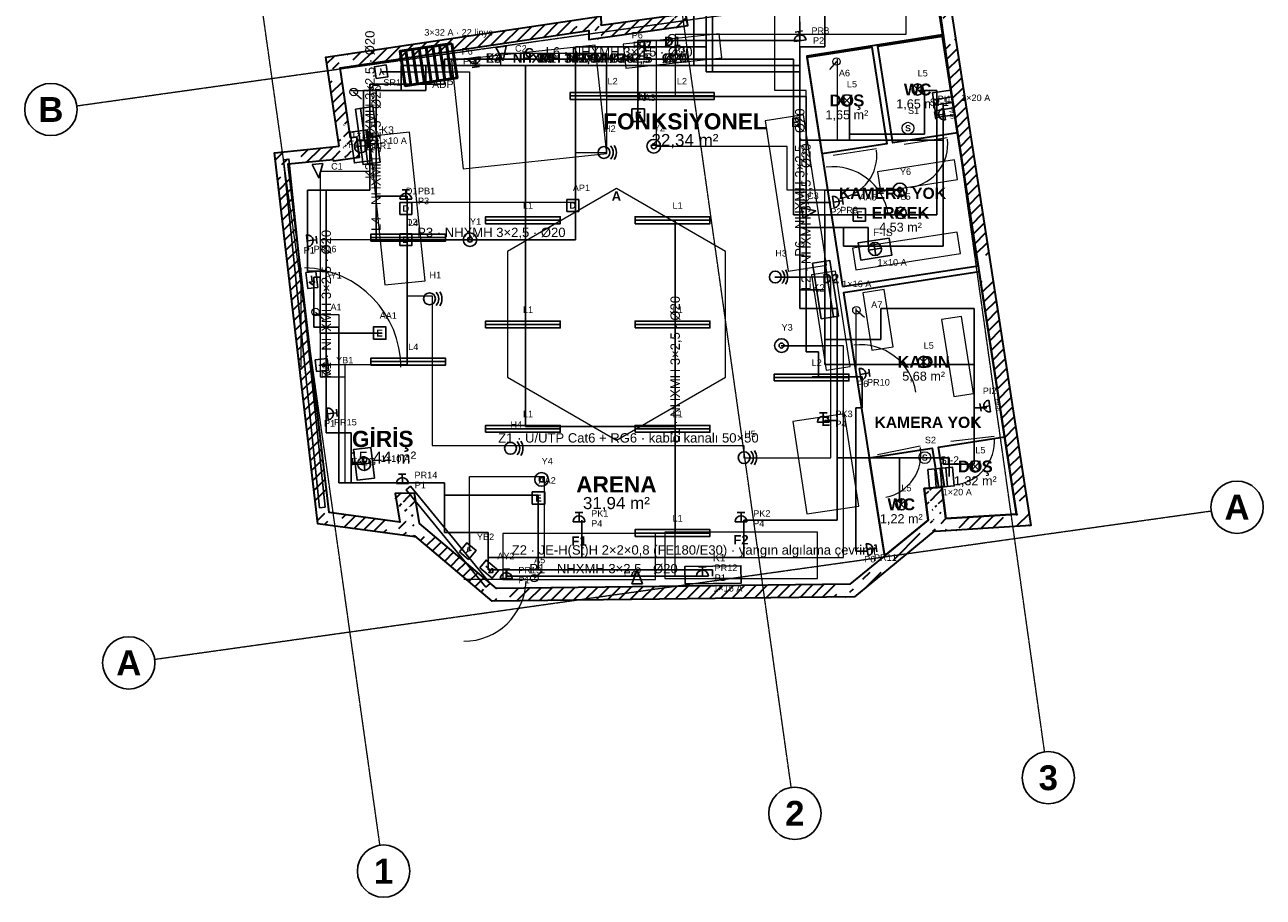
# Model space of a CAD drawing. Header units: millimetres. Extents: x -4681 to 15681, y -5011 to 17012.
# Tile 1 of 2: x -4196 to 15681, y -5011 to 9002. Entities that reach past the tile are written whole.
import ezdxf
from ezdxf.enums import TextEntityAlignment as Align

# ---------------------------------------------------------------- set-up
doc = ezdxf.new("R2010")
doc.units = ezdxf.units.MM
doc.linetypes.add('DASHDOT', pattern=[3.556, 2.54, -0.508, 0, -0.508])
doc.linetypes.add('DASHED', pattern=[1.524, 1.27, -0.254])
for name, color, linetype, lineweight in [('A-CEPHE', 5, 'Continuous', 25), ('A-DUVAR-MEVCUT', 8, 'Continuous', 35), ('A-DUVAR-YENI', 1, 'Continuous', 35), ('A-EKIPMAN', 9, 'Continuous', 18), ('A-KAPI', 8, 'Continuous', 18), ('A-MOBILYA', 9, 'Continuous', 18), ('A-YAZI', 7, 'Continuous', 13), ('E-AYD-ACIL', 3, 'Continuous', 25), ('E-AYD-ANAHTAR', 2, 'Continuous', 18), ('E-AYD-ARMATUR', 2, 'Continuous', 25), ('E-AYD-DOWNLIGHT', 2, 'Continuous', 25), ('E-AYD-LINYE', 2, 'Continuous', 25), ('E-AYD-SORTI', 2, 'DASHED', 18), ('E-KUVVET-CIHAZ', 5, 'Continuous', 25), ('E-KUVVET-LINYE', 5, 'Continuous', 25), ('E-KUVVET-PRIZ', 5, 'Continuous', 25), ('E-PANO', 7, 'Continuous', 50), ('E-YAZI', 7, 'Continuous', 13), ('E-ZAYIF-KAMERA', 6, 'Continuous', 25), ('E-ZAYIF-LINYE', 6, 'DASHED', 13), ('E-ZAYIF-SES', 6, 'Continuous', 25), ('E-ZAYIF-TAVA', 6, 'Continuous', 18), ('E-ZAYIF-VERI', 6, 'Continuous', 25), ('E-ZAYIF-YANGIN', 1, 'Continuous', 25), ('G-AKS-BALON', 8, 'Continuous', 25), ('G-AKS-HAT', 8, 'DASHDOT', 18)]:
    doc.layers.add(name, color=color, linetype=linetype, lineweight=lineweight)
doc.styles.add('GYM', font='arial.ttf')
doc.styles.add('GYM-B', font='arialbd.ttf')

# ---------------------------------------------------------------- blocks, each defined once
blk = doc.blocks.new('E_ARMATUR_LINEER')
blk.add_line((-600, 0), (600, 0))
blk.add_lwpolyline([(-600, -55), (600, -55), (600, 55), (-600, 55)], close=True)
at = {"style": 'GYM'}
blk.add_attdef('LINYE', (0, 185), '', height=105, dxfattribs=at)
blk = doc.blocks.new('E_DOWNLIGHT')
for p, q in [((-64, -64), (64, 64)), ((-64, 64), (64, -64))]:
    blk.add_line(p, q)
blk.add_circle((0, 0), 90)
at = {"style": 'GYM'}
blk.add_attdef('LINYE', (0, 210), '', height=105, dxfattribs=at)
blk = doc.blocks.new('E_ACIL')
blk.add_lwpolyline([(-100, -100), (100, -100), (100, 100), (-100, 100)], close=True)
at = {"style": 'GYM-B'}
blk.add_text('E', height=110, dxfattribs=at).set_placement((0, 0), align=Align.MIDDLE_CENTER)
at = {"style": 'GYM'}
blk.add_attdef('KOD', (0, 230), '', height=105, dxfattribs=at)
blk = doc.blocks.new('E_YONLENDIRME')
for points in [[(-130, -80), (130, -80), (130, 80), (-130, 80)], [(30, 45), (80, 0), (30, -45)]]:
    blk.add_lwpolyline(points, close=True)
blk.add_lwpolyline([(-70, 0), (30, 0)])
at = {"style": 'GYM'}
blk.add_attdef('KOD', (0, 205), '', height=105, dxfattribs=at)
blk = doc.blocks.new('E_ANAHTAR')
blk.add_line((0, 0), (130, 110))
blk.add_circle((0, 0), 60)
at = {"style": 'GYM'}
blk.add_attdef('KOD', (0, 240), '', height=105, dxfattribs=at)
blk = doc.blocks.new('E_SENSOR')
blk.add_circle((0, 0), 95)
at = {"style": 'GYM-B'}
blk.add_text('S', height=100, dxfattribs=at).set_placement((0, 0), align=Align.MIDDLE_CENTER)
at = {"style": 'GYM'}
blk.add_attdef('KOD', (0, 230), '', height=105, dxfattribs=at)
blk = doc.blocks.new('E_PANO')
for p, q in [((-330, -280), (-330, 280)), ((-220, -280), (-220, 280)), ((-110, -280), (-110, 280)), ((0, -280), (0, 280)), ((110, -280), (110, 280)), ((220, -280), (220, 280)), ((330, -280), (330, 280))]:
    blk.add_line(p, q)
blk.add_lwpolyline([(-420, -280), (420, -280), (420, 280), (-420, 280)], close=True)
at = {"style": 'GYM'}
for tag, p, height in [('KOD', (0, 380), 120), ('TANIM', (0, -470), 105)]:
    blk.add_attdef(tag, p, '', height=height, dxfattribs=at)
blk = doc.blocks.new('E_PRIZ')
for p, q in [((-95, 0), (95, 0)), ((-60, 150), (60, 150)), ((0, 0), (0, 150))]:
    blk.add_line(p, q)
blk.add_arc((0, 0), 95, 0, 180)
at = {"style": 'GYM'}
for tag, p in [('KOD', (195, 80)), ('LINYE', (195, -80))]:
    blk.add_attdef(tag, p, '', height=105, dxfattribs=at)
blk = doc.blocks.new('E_PRIZ_IP44')
for p, q in [((-95, 0), (95, 0)), ((-60, 150), (60, 150)), ((0, 0), (0, 150))]:
    blk.add_line(p, q)
blk.add_arc((0, 0), 95, 0, 180)
at = {"style": 'GYM'}
blk.add_text('IP44', height=70, dxfattribs=at).set_placement((0, -120), align=Align.MIDDLE_CENTER)
blk.add_attdef('KOD', (205, 80), '', height=105, dxfattribs=at)
blk = doc.blocks.new('M_KLIMA_IC')
blk.add_line((-450, -60), (450, -60))
blk.add_lwpolyline([(-450, -140), (450, -140), (450, 140), (-450, 140)], close=True)
at = {"style": 'GYM'}
for tag, p, height in [('KOD', (0, 215), 120), ('KAPASITE', (0, -270), 105)]:
    blk.add_attdef(tag, p, '', height=height, dxfattribs=at)
blk = doc.blocks.new('M_ISITICI')
for p, q in [((-90, -150), (-90, 150)), ((0, -150), (0, 150)), ((90, -150), (90, 150))]:
    blk.add_line(p, q)
blk.add_lwpolyline([(-200, -150), (200, -150), (200, 150), (-200, 150)], close=True)
at = {"style": 'GYM'}
for tag, p, height in [('KOD', (0, 225), 120), ('GUC', (0, -285), 105)]:
    blk.add_attdef(tag, p, '', height=height, dxfattribs=at)
blk = doc.blocks.new('M_FAN')
for q in [(-105, 0), (0, 105), (105, 0), (0, -105)]:
    blk.add_line((0, 0), q)
blk.add_lwpolyline([(-250, -140), (250, -140), (250, 140), (-250, 140)], close=True)
blk.add_circle((0, 0), 105)
at = {"style": 'GYM'}
for tag, p, height in [('KOD', (0, 210), 120), ('TANIM', (0, -270), 105)]:
    blk.add_attdef(tag, p, '', height=height, dxfattribs=at)
blk = doc.blocks.new('E_KAMERA')
blk.add_lwpolyline([(-110, -85), (110, 0), (-110, 85)], close=True)
at = {"style": 'GYM'}
blk.add_attdef('KOD', (0, 210), '', height=105, dxfattribs=at)
blk = doc.blocks.new('E_HOPARLOR')
blk.add_circle((0, 0), 95)
for radius, start, end in [(150, -45, 45), (200, -35, 35)]:
    blk.add_arc((0, 0), radius, start, end)
at = {"style": 'GYM'}
blk.add_attdef('KOD', (0, 330), '', height=105, dxfattribs=at)
blk = doc.blocks.new('E_VERI')
blk.add_lwpolyline([(-95, -95), (95, -95), (95, 95), (-95, 95)], close=True)
at = {"style": 'GYM-B'}
blk.add_text('D', height=105, dxfattribs=at).set_placement((0, 0), align=Align.MIDDLE_CENTER)
at = {"style": 'GYM'}
blk.add_attdef('KOD', (0, 230), '', height=105, dxfattribs=at)
blk = doc.blocks.new('E_DEDEKTOR')
for radius in [110, 40]:
    blk.add_circle((0, 0), radius)
at = {"style": 'GYM'}
blk.add_attdef('KOD', (0, 240), '', height=105, dxfattribs=at)
blk = doc.blocks.new('E_YANGIN_BUTON')
blk.add_lwpolyline([(-95, -95), (95, -95), (95, 95), (-95, 95)], close=True)
at = {"style": 'GYM-B'}
blk.add_text('Y', height=105, dxfattribs=at).set_placement((0, 0), align=Align.MIDDLE_CENTER)
at = {"style": 'GYM'}
blk.add_attdef('KOD', (0, 230), '', height=105, dxfattribs=at)

msp = doc.modelspace()

# ---------------------------------------------------------------- hatches: boundary and pattern name
at = {"layer": 'A-DUVAR-MEVCUT'}
h = msp.add_hatch(dxfattribs=at)
h.set_pattern_fill('ANSI31', scale=40)
h.paths.add_polyline_path([(756, 6840), (760, 6814), (957, 6846), (953, 6872)])
h.paths.add_polyline_path([(970, 6843), (760, 6814), (756, 6840), (550, 6819), (550, 7020), (588, 7024), (970, 7024)])
h.paths.add_polyline_path([(760, 6814), (1178, 6873), (1150, 7071), (732, 7012)])
h.paths.add_polyline_path([(1149, 7083), (1178, 6873), (968, 6843), (968, 7083)])
h.paths.add_polyline_path([(1178, 6873), (1133, 7198), (935, 7171), (979, 6845)])
h.paths.add_polyline_path([(999, 7408), (1032, 7185), (1133, 7198), (1162, 6988), (923, 6988), (923, 7408)])
h.paths.add_polyline_path([(1133, 7198), (1032, 7185), (1058, 6986), (1159, 6999)])
h.paths.add_polyline_path([(1001, 7395), (1032, 7185), (1133, 7198), (1164, 6975), (822, 6975), (822, 7047), (850, 7050), (822, 7237), (822, 7395)])
h.paths.add_polyline_path([(1032, 7185), (864, 8310), (666, 8281), (834, 7155)])
h.paths.add_polyline_path([(1074, 8342), (864, 8310), (895, 8100), (693, 8100), (654, 8362), (654, 8481), (916, 8520), (1074, 8520)])
h.paths.add_polyline_path([(864, 8310), (4855, 8908), (4826, 9106), (834, 8508)])
h.paths.add_polyline_path([(4645, 9079), (4907, 9118), (5051, 9118), (5053, 8996), (5065, 8998), (5065, 8796), (4858, 8767), (4855, 8908), (4645, 8877)])
h.paths.add_polyline_path([(4855, 8908), (4858, 8767), (5058, 8772), (5055, 8912)])
h.paths.add_polyline_path([(5068, 8977), (5068, 8796), (4858, 8767), (4855, 8908), (4648, 8877), (4648, 8977)])
h.paths.add_polyline_path([(4858, 8767), (6449, 8988), (6422, 9186), (4831, 8965)])
h.paths.add_polyline_path([(6412, 9198), (6449, 8988), (6239, 8959), (6239, 9198)])
h.paths.add_polyline_path([(6449, 8988), (5826, 12526), (5629, 12492), (6252, 8954)])
h.paths.add_polyline_path([(6036, 12554), (5826, 12526), (5863, 12316), (5660, 12316), (5616, 12566), (5616, 12700), (5888, 12736), (6036, 12736)])
h.paths.add_polyline_path([(5826, 12526), (9876, 13066), (9849, 13265), (5800, 12725)])
h.paths.add_polyline_path([(9908, 12856), (9876, 13066), (9666, 13038), (9666, 13240), (9938, 13276), (10046, 13276), (10086, 13017), (10086, 12856)])
h.paths.add_polyline_path([(9876, 13066), (10521, 8898), (10719, 8928), (10073, 13097)])
h.paths.add_polyline_path([(10554, 8688), (10521, 8898), (10489, 9108), (10691, 9108), (10719, 8928), (10731, 8848), (10731, 8688)])
h.paths.add_polyline_path([(10521, 8898), (11111, 5092), (11308, 5122), (10719, 8928)])
h.paths.add_polyline_path([(11143, 4882), (11111, 5092), (11078, 5302), (11281, 5302), (11308, 5122), (11321, 5042), (11321, 4882)])
h.paths.add_polyline_path([(11111, 5092), (11722, 1144), (11920, 1174), (11308, 5122)])
h.paths.add_polyline_path([(11512, 1131), (11722, 1144), (11690, 1354), (11892, 1354), (11932, 1095), (11932, 957), (11570, 934), (11512, 934)])
h.paths.add_polyline_path([(11722, 1144), (10589, 1072), (10601, 873), (11735, 944)])
h.paths.add_polyline_path([(10379, 1282), (10562, 1282), (10589, 1072), (10799, 1086), (10799, 885), (10436, 862), (10414, 862), (10412, 877), (10394, 862), (10379, 862)])
h.paths.add_polyline_path([(10589, 1072), (10524, 1577), (10326, 1552), (10390, 1047)])
h.paths.add_polyline_path([(10314, 1367), (10314, 1558), (10524, 1577), (10551, 1367)])
h.paths.add_polyline_path([(10524, 1577), (10239, 1552), (10257, 1352), (10542, 1378)])
h.paths.add_polyline_path([(10449, 1342), (10266, 1342), (10239, 1552), (10449, 1570)])
h.paths.add_polyline_path([(10239, 1552), (10303, 1047), (10502, 1072), (10437, 1577)])
h.paths.add_polyline_path([(10093, 875), (10303, 1047), (10277, 1257), (10513, 1257), (10513, 867), (10414, 861), (10412, 877), (10363, 837), (10093, 837)])
h.paths.add_polyline_path([(10303, 1047), (9540, 421), (9667, 266), (10430, 892)])
h.paths.add_polyline_path([(9330, 248), (9540, 421), (9750, 593), (9750, 334), (9667, 266), (9600, 211), (9330, 211)])
h.paths.add_polyline_path([(9540, 421), (9046, 15), (9173, -139), (9667, 266)])
h.paths.add_polyline_path([(9256, -71), (9119, -184), (8836, -187), (8836, 13), (9046, 15), (9256, 188)])
h.paths.add_polyline_path([(9046, 15), (3378, -54), (3381, -253), (9049, -185)])
h.paths.add_polyline_path([(3588, -251), (3306, -254), (3168, -138), (3168, 124), (3378, -54), (3588, -51)])
h.paths.add_polyline_path([(3378, -54), (2142, 991), (2013, 839), (3249, -206)])
h.paths.add_polyline_path([(1932, 796), (1932, 1201), (2106, 1201), (2142, 991), (2352, 814), (2352, 781), (2080, 781), (2063, 796), (2066, 781), (2041, 781)])
h.paths.add_polyline_path([(2142, 991), (2060, 1478), (1863, 1445), (1944, 958)])
h.paths.add_polyline_path([(1850, 1268), (1850, 1474), (2060, 1478), (2095, 1268)])
h.paths.add_polyline_path([(2060, 1478), (1747, 1471), (1752, 1271), (2064, 1278)])
h.paths.add_polyline_path([(1957, 1261), (1782, 1261), (1747, 1471), (1957, 1476)])
h.paths.add_polyline_path([(1747, 1471), (1824, 1012), (2021, 1046), (1944, 1504)])
h.paths.add_polyline_path([(2034, 1222), (2034, 802), (1884, 802), (1614, 839), (1614, 1041), (1824, 1012), (1789, 1222)])
h.paths.add_polyline_path([(1824, 1012), (689, 1166), (662, 968), (1797, 814)])
h.paths.add_polyline_path([(664, 1376), (689, 1166), (899, 1138), (899, 957), (749, 957), (508, 989), (479, 1240), (479, 1376)])
h.paths.add_polyline_path([(689, 1166), (32, 6768), (-166, 6745), (490, 1143)])
h.paths.add_polyline_path([(242, 6789), (32, 6768), (57, 6558), (-144, 6558), (-178, 6842), (-178, 6948), (123, 6978), (242, 6978)])
h.paths.add_polyline_path([(32, 6768), (756, 6840), (736, 7039), (13, 6967)])
h.paths.add_polyline_path([(966, 6843), (760, 6814), (756, 6840), (546, 6819), (546, 7020), (847, 7050), (966, 7050)])

# ---------------------------------------------------------------- linework, layer by layer
at = {"layer": 'A-CEPHE'}
for points in [[(-45, 6835), (45, 6845), (625, 1255), (535, 1245)], [(3275, 29), (3205, -29), (1925, 1531), (1995, 1589)]]:
    msp.add_lwpolyline(points, close=True, dxfattribs=at)
at = {"layer": 'A-DUVAR-MEVCUT'}
msp.add_lwpolyline([(850, 7050), (636, 8479), (5050, 9139), (5053, 8996), (6216, 9158), (5593, 12697), (10043, 13291), (10719, 8928), (11308, 5122), (11953, 958), (10414, 861), (10412, 877), (9667, 266), (9119, -184), (3306, -254), (2063, 796), (2066, 778), (508, 989), (-190, 6947)], close=True, dxfattribs=at)
msp.add_lwpolyline([(9876, 13066), (10521, 8898), (11111, 5092), (11722, 1144), (10589, 1072), (10524, 1577), (10239, 1552), (10303, 1047), (9540, 421), (9046, 15), (3378, -54), (2142, 991), (2060, 1478), (1747, 1471), (1824, 1012), (689, 1166), (32, 6768), (756, 6840), (760, 6814), (1178, 6873), (1133, 7198), (1032, 7185), (864, 8310), (4855, 8908), (4858, 8767), (6449, 8988), (5826, 12526)], dxfattribs=at)
at = {"layer": 'A-DUVAR-YENI'}
for points in [[(8930, 4796), (11104, 5132), (10531, 8838), (8357, 8499)], [(10534, 8818), (10774, 7266), (9736, 7105), (9496, 8658)], [(8360, 8482), (9397, 8643), (9638, 7090), (8600, 6929)], [(9604, 473), (10303, 1047), (10239, 1552), (10524, 1577), (10589, 1072), (11722, 1144), (11120, 5032), (8946, 4695)], [(10303, 1047), (9634, 498), (9601, 492), (9359, 2045), (10369, 2202), (10467, 1572), (10239, 1552)], [(10559, 1306), (10524, 1577), (10519, 1598), (10541, 1580), (10566, 1584), (10467, 2217), (11530, 2383), (11722, 1144), (10595, 1073)]]:
    msp.add_lwpolyline(points, close=True, dxfattribs=at)
at = {"layer": 'A-EKIPMAN'}
for points in [[(6991, 8468), (6950, 8856), (5409, 8692), (5450, 8304)], [(4960, 8673), (2654, 8427), (2840, 6687), (5146, 6933)], [(8302, 7553), (7689, 7459), (8058, 5047), (8671, 5141)], [(5300, 6370), (3551, 5360), (3551, 3340), (5300, 2330), (7049, 3340), (7049, 5360)], [(8816, 5046), (8430, 4987), (8664, 3454), (9050, 3513)], [(9189, 1272), (8962, 2755), (8131, 2628), (8358, 1145)], [(5925, 90), (5925, 830), (3475, 830), (3475, 90)], [(8525, 110), (8525, 850), (6075, 850), (6075, 110)]]:
    msp.add_lwpolyline(points, close=True, dxfattribs=at)
at = {"layer": 'A-KAPI'}
for p, q in [((9917, 7082), (10609, 7190)), ((8781, 6906), (9473, 7014)), ((8772, 5822), (8634, 6712)), ((240, 3500), (240, 5100)), ((9216, 2962), (9078, 3852)), ((10668, 2314), (11364, 2392)), ((9488, 2100), (10174, 2238)), ((2850, 100), (3850, 100))]:
    msp.add_line(p, q, dxfattribs=at)
for centre, radius, start, end in [((9917, 7082), 700, -81.2, 6.8), ((8781, 6906), 700, -81.2, 6.8), ((8772, 5822), 900, 8.8, 96.8), ((240, 3500), 1600, 0, 88), ((9216, 2962), 900, 8.8, 96.8), ((9488, 2100), 700, -78.6, 9.4), ((10668, 2314), 700, -83.6, 4.4), ((2850, 100), 1000, -90, -2)]:
    msp.add_arc(centre, radius, start, end, dxfattribs=at)
at = {"layer": 'A-MOBILYA'}
for points in [[(1978, 7277), (1331, 7209), (1582, 4823), (2229, 4891)], [(9489, 6642), (9538, 6326), (10774, 6518), (10725, 6834)], [(9088, 5412), (9142, 5066), (10822, 5326), (10768, 5672)], [(9599, 4752), (9254, 4699), (9397, 3775), (9743, 3829)], [(10836, 4315), (10520, 4266), (10713, 3031), (11029, 3080)]]:
    msp.add_lwpolyline(points, close=True, dxfattribs=at)
at = {"layer": 'E-AYD-LINYE'}
for p, q in [((6543, 8347), (6543, 11947)), ((8643, 10347), (8643, 8647)), ((6543, 8747), (6543, 9147)), ((5643, 7547), (5643, 8747)), ((5643, 8747), (6543, 8747)), ((8643, 8647), (8243, 8647)), ((8243, 8647), (8243, 5947)), ((8143, 8447), (2543, 8447)), ((2543, 8447), (2543, 8047)), ((8143, 5947), (8143, 8447)), ((2243, 8347), (1843, 8347)), ((1843, 8347), (1843, 7947)), ((2243, 8347), (3843, 8347)), ((2243, 8347), (5143, 8347)), ((2243, 8347), (6543, 8347)), ((2243, 8347), (8243, 8347)), ((2243, 8347), (5643, 8347)), ((3843, 8347), (3843, 5847)), ((5143, 8347), (5143, 7847)), ((5643, 8347), (5643, 7547)), ((8243, 8347), (8243, 7147)), ((2543, 8047), (1343, 8047)), ((1343, 8047), (1343, 6347)), ((1843, 7947), (1443, 7947)), ((1443, 7947), (1443, 5547)), ((5143, 7847), (6243, 7847)), ((6243, 7847), (8343, 7847)), ((8343, 7847), (8343, 3747)), ((10243, 7947), (10143, 7947)), ((10143, 7947), (10443, 7947)), ((10243, 7247), (10243, 7947)), ((10443, 7947), (10443, 5947)), ((9043, 7147), (9043, 7747)), ((9043, 7747), (9043, 7247)), ((9043, 7247), (10243, 7247)), ((8243, 7147), (9043, 7147)), ((1343, 6347), (643, 6347)), ((643, 6347), (643, 4047)), ((3843, 5847), (3843, 4147)), ((6243, 4147), (6243, 5847)), ((6243, 5847), (6243, 847)), ((9243, 5947), (8143, 5947)), ((8243, 5947), (9243, 5947)), ((9843, 5947), (8643, 5947)), ((8643, 5947), (8643, 3547)), ((10443, 5947), (9843, 5947)), ((1443, 5547), (1943, 5547)), ((1943, 5547), (1943, 3547)), ((543, 4947), (443, 4947)), ((443, 4947), (443, 4147)), ((543, 4047), (543, 4947)), ((443, 4147), (843, 4147)), ((1543, 4047), (543, 4047)), ((643, 4047), (1543, 4047)), ((843, 4147), (843, 1647)), ((3843, 4147), (3843, 2547)), ((6243, 2547), (6243, 4147)), ((8343, 3747), (8543, 3747)), ((8543, 3747), (8543, 3347)), ((8643, 3547), (10243, 3547)), ((10243, 3547), (11043, 3547)), ((11043, 3547), (11043, 1947)), ((8543, 3347), (8443, 3347)), ((3843, 2547), (6243, 2547)), ((10543, 2047), (9843, 2047)), ((9843, 2047), (9843, 1347)), ((10543, 1947), (10543, 2047)), ((11043, 1947), (10543, 1947)), ((843, 1647), (2543, 1647)), ((2543, 1647), (2543, 1447)), ((2543, 1447), (4043, 1447)), ((4043, 1447), (4043, 247)), ((4043, 247), (3243, 247))]:
    msp.add_line(p, q, dxfattribs=at)
at = {"layer": 'E-AYD-SORTI'}
for p, q in [((8243, 7147), (8243, 9147)), ((6243, 8747), (6243, 7847)), ((8843, 8447), (8843, 7147)), ((1043, 7947), (1443, 7947)), ((1443, 7947), (1443, 5547)), ((8843, 7147), (8243, 7147)), ((1443, 5547), (1943, 5547)), ((9143, 4447), (9143, 3347)), ((443, 4347), (843, 4347)), ((843, 4347), (843, 3547)), ((843, 3547), (1943, 3547)), ((9143, 3347), (8443, 3347)), ((6243, 147), (6243, 847)), ((3943, 147), (6243, 147))]:
    msp.add_line(p, q, dxfattribs=at)
at = {"layer": 'E-KUVVET-LINYE'}
for p, q in [((6543, 8347), (6543, 12447)), ((6543, 8747), (6543, 10747)), ((6743, 8647), (6743, 10347)), ((6743, 10247), (6743, 8247)), ((6843, 9647), (6843, 8247)), ((8243, 8747), (8243, 9047)), ((5743, 8447), (5743, 8747)), ((5743, 8747), (6543, 8747)), ((6543, 8347), (6543, 8747)), ((6543, 8747), (8243, 8747)), ((4643, 6147), (4643, 8647)), ((4643, 8647), (6743, 8647)), ((3043, 8347), (3043, 8447)), ((3043, 8447), (5743, 8447)), ((2243, 8347), (1843, 8347)), ((1843, 8347), (1843, 7947)), ((2243, 8347), (1843, 8347)), ((1843, 8347), (1843, 7947)), ((2243, 8347), (1843, 8347)), ((1843, 8347), (1843, 7947)), ((2243, 8347), (1843, 8347)), ((1843, 8347), (1843, 7947)), ((2243, 8347), (6543, 8347)), ((2243, 8347), (3043, 8347)), ((2243, 8347), (2243, 7947)), ((2243, 8347), (8243, 8347)), ((2243, 8347), (2243, 7947)), ((2243, 8347), (8243, 8347)), ((2243, 8347), (6543, 8347)), ((2243, 8347), (8243, 8347)), ((2243, 8347), (8243, 8347)), ((2243, 8347), (8243, 8347)), ((6743, 8247), (8243, 8247)), ((6843, 8247), (8243, 8247)), ((8243, 8347), (8243, 7147)), ((8243, 8347), (8243, 4747)), ((8243, 8347), (8243, 7147)), ((8243, 8347), (8243, 4447)), ((8243, 8347), (8243, 5747)), ((8243, 8247), (8243, 6147)), ((8243, 8247), (8243, 4447)), ((1843, 7947), (1243, 7947)), ((1243, 7947), (1243, 7147)), ((1843, 7947), (1343, 7947)), ((1343, 7947), (1343, 7147)), ((2243, 7947), (1343, 7947)), ((1343, 7947), (1343, 6347)), ((2243, 7947), (1343, 7947)), ((1343, 7947), (1343, 6347)), ((1843, 7947), (1343, 7947)), ((1343, 7947), (1343, 7247)), ((1843, 7947), (1443, 7947)), ((1443, 7947), (1443, 6247)), ((10543, 7147), (10543, 7747)), ((10543, 7147), (10543, 7547)), ((10543, 7547), (10543, 5447)), ((1243, 7147), (1343, 7147)), ((1343, 7147), (1343, 6347)), ((1343, 7147), (1343, 6347)), ((8243, 7147), (10543, 7147)), ((8243, 7147), (10543, 7147)), ((1343, 6347), (343, 6347)), ((343, 6347), (343, 5547)), ((1343, 6347), (643, 6347)), ((643, 6347), (643, 2447)), ((1343, 6347), (643, 6347)), ((643, 6347), (643, 2447)), ((1343, 6347), (643, 6347)), ((643, 6347), (643, 2447)), ((1443, 6247), (1943, 6247)), ((1943, 6247), (1943, 6047)), ((1943, 6047), (1943, 5547)), ((4643, 5547), (4643, 6147)), ((8243, 6147), (8743, 6147)), ((8243, 5747), (9343, 5747)), ((8943, 5747), (8643, 5747)), ((8643, 5747), (8643, 3947)), ((8943, 5447), (8943, 5747)), ((9343, 5747), (9343, 5447)), ((343, 5547), (343, 5047)), ((1943, 5547), (4643, 5547)), ((10543, 5447), (8943, 5447)), ((9343, 5447), (9443, 5447)), ((343, 5047), (643, 5047)), ((643, 5047), (643, 2747)), ((8243, 4747), (8643, 4747)), ((8243, 4447), (8843, 4447)), ((8243, 4447), (8843, 4447)), ((8843, 4447), (8843, 3347)), ((8843, 4447), (8843, 2047)), ((9543, 3947), (9543, 4447)), ((9543, 4447), (11043, 4447)), ((11043, 4447), (11043, 2847)), ((8643, 3947), (9543, 3947)), ((8843, 3347), (9243, 3347)), ((9243, 3347), (9243, 2847)), ((9243, 2847), (9143, 2847)), ((9143, 2847), (9143, 547)), ((11043, 2847), (11243, 2847)), ((643, 2747), (643, 2447)), ((8843, 2647), (8643, 2647)), ((8843, 1047), (8843, 2647)), ((643, 2447), (1043, 2447)), ((643, 2447), (1043, 2447)), ((643, 2447), (1043, 2447)), ((643, 2447), (1043, 2447)), ((1043, 2447), (1043, 1647)), ((1043, 2447), (1043, 1647)), ((1043, 2447), (1043, 1647)), ((1043, 2447), (1043, 1947)), ((8843, 2047), (10643, 2047)), ((10643, 2047), (10643, 1747)), ((1043, 1947), (1243, 1947)), ((1043, 1647), (1843, 1647)), ((1043, 1647), (2543, 1647)), ((1043, 1647), (2543, 1647)), ((1843, 1647), (2543, 1647)), ((2543, 1647), (2543, 847)), ((2543, 1647), (2543, 847)), ((2543, 1647), (2543, 847)), ((4743, 447), (4743, 1047)), ((4743, 1047), (4743, 447)), ((7343, 447), (7343, 1047)), ((7343, 1047), (8843, 1047)), ((2543, 847), (3243, 847)), ((2543, 847), (3243, 847)), ((2543, 847), (3243, 847)), ((3243, 847), (3243, 247)), ((3243, 847), (3243, 447)), ((3243, 847), (3243, 247)), ((3243, 447), (4743, 447)), ((4743, 447), (7343, 447)), ((9143, 547), (9343, 547)), ((3243, 247), (3543, 247)), ((3243, 247), (6843, 247)), ((3543, 247), (3543, 147)), ((6843, 247), (6843, 147)), ((3543, 147), (6643, 147))]:
    msp.add_line(p, q, dxfattribs=at)
at = {"layer": 'E-ZAYIF-LINYE'}
for p, q in [((6543, 8747), (6543, 11447)), ((6543, 11447), (6543, 8447)), ((5943, 7047), (5943, 8747)), ((5943, 8747), (6543, 8747)), ((6543, 8447), (2543, 8447)), ((2543, 8447), (2543, 8347)), ((1843, 8247), (1543, 8247)), ((1543, 8247), (2943, 8247)), ((2243, 8347), (1843, 8347)), ((1843, 8347), (1843, 8247)), ((2543, 8347), (2243, 8347)), ((2943, 8247), (2943, 5547)), ((8043, 7047), (5943, 7047)), ((8043, 6347), (8043, 7047)), ((9843, 6347), (8043, 6347)), ((8643, 3847), (8643, 6347)), ((8643, 6347), (9843, 6347)), ((2943, 5547), (543, 5547)), ((543, 5547), (543, 3547)), ((8943, 3847), (7943, 3847)), ((7943, 3847), (8643, 3847)), ((8943, 447), (8943, 3847)), ((543, 3547), (943, 3547)), ((943, 3547), (943, 1647)), ((943, 1647), (2543, 1647)), ((2543, 1647), (2543, 847)), ((2943, 547), (2943, 1747)), ((2943, 1747), (4143, 1747)), ((4143, 1747), (4143, 447)), ((2543, 847), (2943, 847)), ((2943, 847), (2943, 547)), ((4143, 447), (8943, 447))]:
    msp.add_line(p, q, dxfattribs=at)
at = {"layer": 'E-ZAYIF-TAVA'}
for p, q in [((9943, 11247), (9943, 8847)), ((7843, 7947), (7843, 10347)), ((9943, 8847), (6243, 8847)), ((6243, 8847), (6243, 8447)), ((6243, 8447), (2543, 8447)), ((2543, 8447), (2543, 8047)), ((3443, 8347), (3443, 8547)), ((3443, 8547), (5143, 8547)), ((5143, 8547), (5143, 6947)), ((2243, 8347), (3443, 8347)), ((2543, 8047), (1343, 8047)), ((1343, 8047), (1343, 6647)), ((8343, 7947), (7843, 7947)), ((8343, 5947), (8343, 7947)), ((5143, 6947), (4643, 6947)), ((4643, 6947), (4643, 6147)), ((1343, 6647), (543, 6647)), ((543, 6647), (543, 3347)), ((4643, 6147), (1943, 6147)), ((1943, 6147), (1943, 6047)), ((1943, 6047), (1943, 5547)), ((8343, 4947), (8343, 5947)), ((1943, 5547), (1943, 4647)), ((8743, 4947), (7843, 4947)), ((7843, 4947), (8343, 4947)), ((8743, 2047), (8743, 4947)), ((1943, 4647), (2343, 4647)), ((2343, 4647), (2343, 2247)), ((543, 3347), (943, 3347)), ((943, 3347), (943, 1647)), ((2343, 2247), (3643, 2247)), ((3643, 2247), (7343, 2247)), ((7343, 2247), (7343, 2047)), ((7343, 2047), (8743, 2047)), ((943, 1647), (2543, 1647)), ((2543, 1647), (2543, 847)), ((2543, 847), (3243, 847)), ((3243, 847), (3243, 247)), ((3243, 247), (5643, 247)), ((5643, 247), (5643, 147))]:
    msp.add_line(p, q, dxfattribs=at)
at = {"layer": 'G-AKS-BALON'}
for centre in [(-3776, 7641), (15261, 1253), (-2526, -1247), (12232, -3091), (8164, -3663), (1563, -4591)]:
    msp.add_circle(centre, 420, dxfattribs=at)
at = {"layer": 'G-AKS-HAT'}
for p, q in [((12173, -2676), (9524, 16177)), ((8106, -3247), (5456, 15605)), ((1505, -4175), (-1145, 14677)), ((-3360, 7700), (13596, 10083)), ((-2111, -1189), (14845, 1194))]:
    msp.add_line(p, q, dxfattribs=at)

# ---------------------------------------------------------------- block references
at = {"layer": 'E-AYD-ACIL'}
for p, values in [((5650, 7550), {'KOD': 'AA3'}), ((9200, 5950), {'KOD': 'AA5'}), ((1500, 4050), {'KOD': 'AA1'}), ((4050, 1400), {'KOD': 'AA2'})]:
    msp.add_blockref('E_ACIL', p, dxfattribs=at).add_auto_attribs(values)
ref = msp.add_blockref('E_YONLENDIRME', (412, 4902), dxfattribs=dict(at, rotation=276.7))
ref.add_attrib('KOD', 'AY1', (616, 4926), dxfattribs={"layer": '0', "height": 105, "style": 'GYM'})
ref = msp.add_blockref('E_YONLENDIRME', (3257, 259), dxfattribs=dict(at, rotation=319.8))
ref.add_attrib('KOD', 'AY2', (3389, 416), dxfattribs={"layer": '0', "height": 105, "style": 'GYM'})
at = {"layer": 'E-AYD-ANAHTAR'}
ref = msp.add_blockref('E_ANAHTAR', (6195, 8792), dxfattribs=dict(at, rotation=187.9))
ref.add_attrib('KOD', 'A3', (6228, 8554), dxfattribs={"layer": '0', "height": 105, "style": 'GYM'})
ref = msp.add_blockref('E_ANAHTAR', (8833, 8411), dxfattribs=dict(at, rotation=188.9))
ref.add_attrib('KOD', 'A6', (8870, 8174), dxfattribs={"layer": '0', "height": 105, "style": 'GYM'})
ref = msp.add_blockref('E_ANAHTAR', (1083, 7923), dxfattribs=dict(at, rotation=278.5))
ref.add_attrib('KOD', 'A2', (1320, 7958), dxfattribs={"layer": '0', "height": 105, "style": 'GYM'})
for p, values in [((9980, 7340), {'KOD': 'S1'}), ((10250, 2050), {'KOD': 'S2'})]:
    msp.add_blockref('E_SENSOR', p, dxfattribs=at).add_auto_attribs(values)
ref = msp.add_blockref('E_ANAHTAR', (472, 4388), dxfattribs=dict(at, rotation=276.7))
ref.add_attrib('KOD', 'A1', (710, 4416), dxfattribs={"layer": '0', "height": 105, "style": 'GYM'})
ref = msp.add_blockref('E_ANAHTAR', (9152, 4416), dxfattribs=dict(at, rotation=278.8))
ref.add_attrib('KOD', 'A7', (9389, 4453), dxfattribs={"layer": '0', "height": 105, "style": 'GYM'})
ref = msp.add_blockref('E_ANAHTAR', (3982, 114), dxfattribs=dict(at, rotation=0.7))
ref.add_attrib('KOD', 'A5', (3979, 354), dxfattribs={"layer": '0', "height": 105, "style": 'GYM'})
at = {"layer": 'E-AYD-ARMATUR'}
for p, values in [((5157, 7858), {'LINYE': 'L2'}), ((6270, 7858), {'LINYE': 'L2'}), ((3800, 5862), {'LINYE': 'L1'}), ((6200, 5862), {'LINYE': 'L1'}), ((1958, 5583), {'LINYE': 'L4'}), ((3800, 4188), {'LINYE': 'L1'}), ((6200, 4188), {'LINYE': 'L1'}), ((1958, 3591), {'LINYE': 'L4'}), ((8433, 3337), {'LINYE': 'L2'}), ((3800, 2513), {'LINYE': 'L1'}), ((6200, 2513), {'LINYE': 'L1'}), ((6200, 838), {'LINYE': 'L1'})]:
    msp.add_blockref('E_ARMATUR_LINEER', p, dxfattribs=at).add_auto_attribs(values)
at = {"layer": 'E-AYD-DOWNLIGHT'}
for p in [(10135, 7962), (8999, 7786), (9860, 5981), (10231, 3588), (11060, 1908), (9873, 1299)]:
    msp.add_blockref('E_DOWNLIGHT', p, dxfattribs=at).add_auto_attribs({'LINYE': 'L5'})
at = {"layer": 'E-KUVVET-CIHAZ'}
ref = msp.add_blockref('M_ISITICI', (10550, 7732), dxfattribs=dict(at, rotation=98.8))
ref.add_attrib('KOD', 'SI-1', (10328, 7698), dxfattribs={"layer": '0', "height": 120, "style": 'GYM'})
ref.add_attrib('GUC', '1×20 A', (10832, 7776), dxfattribs={"layer": '0', "height": 105, "style": 'GYM'})
ref = msp.add_blockref('M_KLIMA_IC', (1311, 7222), dxfattribs=dict(at, rotation=277.8))
ref.add_attrib('KOD', 'K3', (1524, 7251), dxfattribs={"layer": '0', "height": 120, "style": 'GYM'})
ref.add_attrib('KAPASITE', '1×16 A', (1043, 7185), dxfattribs={"layer": '0', "height": 105, "style": 'GYM'})
ref = msp.add_blockref('M_FAN', (1200, 7050), dxfattribs=dict(at, rotation=97.8))
ref.add_attrib('KOD', 'F-TH', (992, 7021), dxfattribs={"layer": '0', "height": 120, "style": 'GYM'})
ref.add_attrib('TANIM', '1×10 A', (1468, 7087), dxfattribs={"layer": '0', "height": 105, "style": 'GYM'})
ref = msp.add_blockref('M_FAN', (9450, 5400), dxfattribs=dict(at, rotation=8.8))
ref.add_attrib('KOD', 'F-IS', (9418, 5608), dxfattribs={"layer": '0', "height": 120, "style": 'GYM'})
ref.add_attrib('TANIM', '1×10 A', (9491, 5133), dxfattribs={"layer": '0', "height": 105, "style": 'GYM'})
ref = msp.add_blockref('M_KLIMA_IC', (8656, 4747), dxfattribs=dict(at, rotation=98.8))
ref.add_attrib('KOD', 'K2', (8444, 4714), dxfattribs={"layer": '0', "height": 120, "style": 'GYM'})
ref.add_attrib('KAPASITE', '1×16 A', (8923, 4788), dxfattribs={"layer": '0', "height": 105, "style": 'GYM'})
ref = msp.add_blockref('M_FAN', (1250, 1950), dxfattribs=dict(at, rotation=96.7))
ref.add_attrib('KOD', 'F-EG', (1041, 1925), dxfattribs={"layer": '0', "height": 120, "style": 'GYM'})
ref.add_attrib('TANIM', '1×10 A', (1518, 1982), dxfattribs={"layer": '0', "height": 105, "style": 'GYM'})
ref = msp.add_blockref('M_ISITICI', (10511, 1727), dxfattribs=dict(at, rotation=5.1))
ref.add_attrib('KOD', 'SI-2', (10491, 1951), dxfattribs={"layer": '0', "height": 120, "style": 'GYM'})
ref.add_attrib('GUC', '1×20 A', (10536, 1443), dxfattribs={"layer": '0', "height": 105, "style": 'GYM'})
ref = msp.add_blockref('M_KLIMA_IC', (6851, 169), dxfattribs=dict(at, rotation=0.7))
ref.add_attrib('KOD', 'K1', (6848, 384), dxfattribs={"layer": '0', "height": 120, "style": 'GYM'})
ref.add_attrib('KAPASITE', '1×16 A', (6854, -101), dxfattribs={"layer": '0', "height": 105, "style": 'GYM'})
at = {"layer": 'E-KUVVET-PRIZ'}
ref = msp.add_blockref('E_PRIZ', (8250, 8745), dxfattribs=dict(at, rotation=8.899999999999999))
ref.add_attrib('KOD', 'PR8', (8430, 8854), dxfattribs={"layer": '0', "height": 105, "style": 'GYM'})
ref.add_attrib('LINYE', 'P2', (8455, 8696), dxfattribs={"layer": '0', "height": 105, "style": 'GYM'})
ref = msp.add_blockref('E_PRIZ', (5749, 8730), dxfattribs=dict(at, rotation=187.9))
ref.add_attrib('KOD', 'PR3', (5567, 8624), dxfattribs={"layer": '0', "height": 105, "style": 'GYM'})
ref.add_attrib('LINYE', 'P6', (5545, 8782), dxfattribs={"layer": '0', "height": 105, "style": 'GYM'})
ref = msp.add_blockref('E_PRIZ', (3020, 8472), dxfattribs=dict(at, rotation=188.5))
ref.add_attrib('KOD', 'PR2', (2839, 8364), dxfattribs={"layer": '0', "height": 105, "style": 'GYM'})
ref.add_attrib('LINYE', 'P6', (2815, 8522), dxfattribs={"layer": '0', "height": 105, "style": 'GYM'})
ref = msp.add_blockref('E_PRIZ_IP44', (10565, 7568), dxfattribs=dict(at, rotation=98.8))
ref.add_attrib('KOD', 'PI1', (10455, 7758), dxfattribs={"layer": '0', "height": 105, "style": 'GYM'})
ref = msp.add_blockref('E_PRIZ', (1296, 7188), dxfattribs=dict(at, rotation=277.8))
ref.add_attrib('KOD', 'PR1', (1402, 7006), dxfattribs={"layer": '0', "height": 105, "style": 'GYM'})
ref.add_attrib('LINYE', 'P1', (1243, 6984), dxfattribs={"layer": '0', "height": 105, "style": 'GYM'})
for p, values in [((1920, 6200), {'KOD': 'PB1', 'LINYE': 'P3'}), ((8620, 2620), {'KOD': 'PK3', 'LINYE': 'P4'}), ((4700, 1020), {'KOD': 'PK1', 'LINYE': 'P4'}), ((7300, 1020), {'KOD': 'PK2', 'LINYE': 'P4'})]:
    msp.add_blockref('E_PRIZ', p, dxfattribs=at).add_auto_attribs(values)
ref = msp.add_blockref('E_PRIZ', (8782, 6153), dxfattribs=dict(at, rotation=278.8))
ref.add_attrib('KOD', 'PR9', (8891, 5973), dxfattribs={"layer": '0', "height": 105, "style": 'GYM'})
ref.add_attrib('LINYE', 'P2', (8733, 5948), dxfattribs={"layer": '0', "height": 105, "style": 'GYM'})
ref = msp.add_blockref('E_PRIZ', (338, 5531), dxfattribs=dict(at, rotation=276.7))
ref.add_attrib('KOD', 'PR16', (440, 5347), dxfattribs={"layer": '0', "height": 105, "style": 'GYM'})
ref.add_attrib('LINYE', 'P1', (281, 5328), dxfattribs={"layer": '0', "height": 105, "style": 'GYM'})
ref = msp.add_blockref('E_PRIZ', (9212, 3387), dxfattribs=dict(at, rotation=278.8))
ref.add_attrib('KOD', 'PR10', (9321, 3207), dxfattribs={"layer": '0', "height": 105, "style": 'GYM'})
ref.add_attrib('LINYE', 'P6', (9163, 3182), dxfattribs={"layer": '0', "height": 105, "style": 'GYM'})
ref = msp.add_blockref('E_PRIZ_IP44', (11291, 2880), dxfattribs=dict(at, rotation=98.8))
ref.add_attrib('KOD', 'PI2', (11181, 3070), dxfattribs={"layer": '0', "height": 105, "style": 'GYM'})
ref = msp.add_blockref('E_PRIZ', (664, 2751), dxfattribs=dict(at, rotation=276.7))
ref.add_attrib('KOD', 'PR15', (766, 2567), dxfattribs={"layer": '0', "height": 105, "style": 'GYM'})
ref.add_attrib('LINYE', 'P1', (607, 2548), dxfattribs={"layer": '0', "height": 105, "style": 'GYM'})
ref = msp.add_blockref('E_PRIZ', (1866, 1634), dxfattribs=dict(at, rotation=1.3))
ref.add_attrib('KOD', 'PR14', (2059, 1718), dxfattribs={"layer": '0', "height": 105, "style": 'GYM'})
ref.add_attrib('LINYE', 'P1', (2063, 1558), dxfattribs={"layer": '0', "height": 105, "style": 'GYM'})
ref = msp.add_blockref('E_PRIZ', (9325, 572), dxfattribs=dict(at, rotation=278.8))
ref.add_attrib('KOD', 'PR11', (9434, 392), dxfattribs={"layer": '0', "height": 105, "style": 'GYM'})
ref.add_attrib('LINYE', 'P6', (9276, 367), dxfattribs={"layer": '0', "height": 105, "style": 'GYM'})
ref = msp.add_blockref('E_PRIZ', (3532, 108), dxfattribs=dict(at, rotation=0.7))
ref.add_attrib('KOD', 'PR13', (3726, 190), dxfattribs={"layer": '0', "height": 105, "style": 'GYM'})
ref.add_attrib('LINYE', 'P1', (3728, 30), dxfattribs={"layer": '0', "height": 105, "style": 'GYM'})
ref = msp.add_blockref('E_PRIZ', (6681, 147), dxfattribs=dict(at, rotation=0.7))
ref.add_attrib('KOD', 'PR12', (6875, 229), dxfattribs={"layer": '0', "height": 105, "style": 'GYM'})
ref.add_attrib('LINYE', 'P1', (6877, 69), dxfattribs={"layer": '0', "height": 105, "style": 'GYM'})
at = {"layer": 'E-PANO'}
ref = msp.add_blockref('E_PANO', (2286, 8362), dxfattribs=dict(at, rotation=188.5))
ref.add_attrib('KOD', 'ADP', (2342, 7986), dxfattribs={"layer": '0', "height": 120, "style": 'GYM'})
ref.add_attrib('TANIM', '3×32 A · 22 linye', (2217, 8827), dxfattribs={"layer": '0', "height": 105, "style": 'GYM'})
ref = msp.add_blockref('E_PANO', (2286, 8362), dxfattribs=dict(at, rotation=188.5))
ref.add_attrib('KOD', 'ADP', (2342, 7986), dxfattribs={"layer": '0', "height": 120, "style": 'GYM'})
ref.add_attrib('TANIM', '3×32 A · 22 linye', (2217, 8827), dxfattribs={"layer": '0', "height": 105, "style": 'GYM'})
ref = msp.add_blockref('E_PANO', (2286, 8362), dxfattribs=dict(at, rotation=188.5))
ref.add_attrib('KOD', 'ADP', (2342, 7986), dxfattribs={"layer": '0', "height": 120, "style": 'GYM'})
ref.add_attrib('TANIM', '3×32 A · 22 linye', (2217, 8827), dxfattribs={"layer": '0', "height": 105, "style": 'GYM'})
at = {"layer": 'E-ZAYIF-KAMERA'}
ref = msp.add_blockref('E_KAMERA', (3465, 8538), dxfattribs=dict(at, rotation=278.5))
ref.add_attrib('KOD', 'C2', (3673, 8569), dxfattribs={"layer": '0', "height": 105, "style": 'GYM'})
ref = msp.add_blockref('E_KAMERA', (512, 6655), dxfattribs=dict(at, rotation=275.7))
ref.add_attrib('KOD', 'C1', (721, 6676), dxfattribs={"layer": '0', "height": 105, "style": 'GYM'})
ref = msp.add_blockref('E_KAMERA', (8392, 5994), dxfattribs=dict(at, rotation=8.8))
ref.add_attrib('KOD', 'C3', (8360, 6202), dxfattribs={"layer": '0', "height": 105, "style": 'GYM'})
ref = msp.add_blockref('E_KAMERA', (5632, 134), dxfattribs=dict(at, rotation=90.70000000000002))
ref.add_attrib('KOD', 'C4', (5422, 131), dxfattribs={"layer": '0', "height": 105, "style": 'GYM'})
at = {"layer": 'E-ZAYIF-SES'}
for p, values in [((5100, 6950), {'KOD': 'H2'}), ((7850, 4950), {'KOD': 'H3'}), ((2300, 4600), {'KOD': 'H1'}), ((3600, 2200), {'KOD': 'H4'}), ((7350, 2050), {'KOD': 'H5'})]:
    msp.add_blockref('E_HOPARLOR', p, dxfattribs=at).add_auto_attribs(values)
at = {"layer": 'E-ZAYIF-VERI'}
for p, values in [((1920, 6050), {'KOD': 'D1'}), ((4600, 6100), {'KOD': 'AP1'}), ((1920, 5550), {'KOD': 'D2'})]:
    msp.add_blockref('E_VERI', p, dxfattribs=at).add_auto_attribs(values)
at = {"layer": 'E-ZAYIF-YANGIN'}
ref = msp.add_blockref('E_YANGIN_BUTON', (1525, 8248), dxfattribs=dict(at, rotation=188.5))
ref.add_attrib('KOD', 'SR1', (1559, 8021), dxfattribs={"layer": '0', "height": 105, "style": 'GYM'})
for p, values in [((5900, 7050), {'KOD': 'Y2'}), ((9850, 6350), {'KOD': 'Y6'}), ((2950, 5550), {'KOD': 'Y1'}), ((7950, 3850), {'KOD': 'Y3'}), ((4100, 1700), {'KOD': 'Y4'})]:
    msp.add_blockref('E_DEDEKTOR', p, dxfattribs=at).add_auto_attribs(values)
ref = msp.add_blockref('E_YANGIN_BUTON', (572, 3536), dxfattribs=dict(at, rotation=276.7))
ref.add_attrib('KOD', 'YB1', (800, 3563), dxfattribs={"layer": '0', "height": 105, "style": 'GYM'})
ref = msp.add_blockref('E_YANGIN_BUTON', (2913, 549), dxfattribs=dict(at, rotation=319.8))
ref.add_attrib('KOD', 'YB2', (3061, 725), dxfattribs={"layer": '0', "height": 105, "style": 'GYM'})

# ---------------------------------------------------------------- texts
at = {"layer": 'A-EKIPMAN', "style": 'GYM-B'}
for s, p in [('D1', (6200, 8736)), ('C', (3900, 8553)), ('B', (8180, 7433)), ('A', (5300, 6250)), ('D2', (8740, 4926)), ('E', (8660, 2635)), ('F2', (7300, 730)), ('F1', (4700, 710))]:
    msp.add_text(s, height=150, dxfattribs=at).set_placement(p, align=Align.MIDDLE_CENTER)
at = {"layer": 'A-YAZI'}
for s, height, style, p in [('WC', 190, 'GYM-B', (10135, 7962)), ('DUŞ', 190, 'GYM-B', (8999, 7786)), ('1,65 m²', 145, 'GYM', (10135, 7732)), ('FONKSİYONEL', 260, 'GYM-B', (6400, 7450)), ('1,65 m²', 145, 'GYM', (8999, 7556)), ('22,34 m²', 195, 'GYM', (6400, 7150)), ('ERKEK', 190, 'GYM-B', (9860, 5981)), ('4,53 m²', 145, 'GYM', (9860, 5751)), ('KADIN', 190, 'GYM-B', (10231, 3588)), ('5,68 m²', 145, 'GYM', (10231, 3358)), ('GİRİŞ', 260, 'GYM-B', (1550, 2350)), ('15,44 m²', 195, 'GYM', (1550, 2050)), ('DUŞ', 190, 'GYM-B', (11060, 1908)), ('ARENA', 260, 'GYM-B', (5300, 1620)), ('1,32 m²', 145, 'GYM', (11060, 1678)), ('31,94 m²', 195, 'GYM', (5300, 1320)), ('WC', 190, 'GYM-B', (9873, 1299)), ('1,22 m²', 145, 'GYM', (9873, 1069))]:
    msp.add_text(s, height=height, dxfattribs=dict(at, style=style)).set_placement(p, align=Align.MIDDLE_CENTER)
at = {"layer": 'E-YAZI', "style": 'GYM'}
for s, p in [('K3 · NHXMH 3×2,5 · Ø20', (1343, 7717)), ('L4 · NHXMH 3×2,5 · Ø20', (1443, 6867)), ('P6 · NHXMH 3×2,5 · Ø20', (8243, 6467)), ('L2 · NHXMH 3×2,5 · Ø20', (8343, 5917)), ('K1 · NHXMH 3×2,5 · Ø20', (643, 4517)), ('P4 · NHXMH 3×2,5 · Ø20', (643, 4517)), ('V1 · NHXMH 3×2,5 · Ø20', (643, 4517)), ('L1 · NHXMH 3×2,5 · Ø20', (6243, 3467))]:
    msp.add_text(s, height=150, rotation=90, dxfattribs=at).set_placement(p, align=Align.MIDDLE_CENTER)
at = {"layer": 'E-YAZI'}
for s, height, style, p in [('K4 · NHXMH 3×2,5 · Ø20', 150, 'GYM', (4393, 8467)), ('P2 · NHXMH 3×2,5 · Ø20', 150, 'GYM', (4393, 8467)), ('L3 · NHXMH 3×2,5 · Ø20', 150, 'GYM', (4393, 8467)), ('W1 · NHXMH 3×2,5 · Ø20', 150, 'GYM', (5243, 8467)), ('W2 · NHXMH 3×2,5 · Ø20', 150, 'GYM', (5243, 8467)), ('V2 · NHXMH 3×2,5 · Ø20', 150, 'GYM', (5243, 8467)), ('K2 · NHXMH 3×2,5 · Ø20', 150, 'GYM', (5243, 8467)), ('P5 · NHXMH 3×2,5 · Ø20', 150, 'GYM', (5243, 8467)), ('L5 · NHXMH 3×2,5 · Ø20', 150, 'GYM', (5243, 8467)), ('L6 · NHXMH 3×2,5 · Ø20', 150, 'GYM', (5343, 8567)), ('KAMERA YOK', 180, 'GYM-B', (9731, 6296)), ('P3 · NHXMH 3×2,5 · Ø20', 150, 'GYM', (3293, 5667)), ('KAMERA YOK', 180, 'GYM-B', (10301, 2616)), ('Z1 · U/UTP Cat6 + RG6 · kablo kanalı 50×50', 150, 'GYM', (5493, 2367)), ('Z2 · JE-H(St)H 2×2×0,8 (FE180/E30) · yangın algılama çevrimi', 150, 'GYM', (6543, 567)), ('P1 · NHXMH 3×2,5 · Ø20', 150, 'GYM', (5093, 267))]:
    msp.add_text(s, height=height, dxfattribs=dict(at, style=style)).set_placement(p, align=Align.MIDDLE_CENTER)
at = {"layer": 'G-AKS-BALON', "style": 'GYM-B'}
for s, p in [('B', (-3776, 7641)), ('A', (15261, 1253)), ('A', (-2526, -1247)), ('3', (12232, -3091)), ('2', (8164, -3663)), ('1', (1563, -4591))]:
    msp.add_text(s, height=399, dxfattribs=at).set_placement(p, align=Align.MIDDLE_CENTER)

doc.saveas('drawing.dxf')
